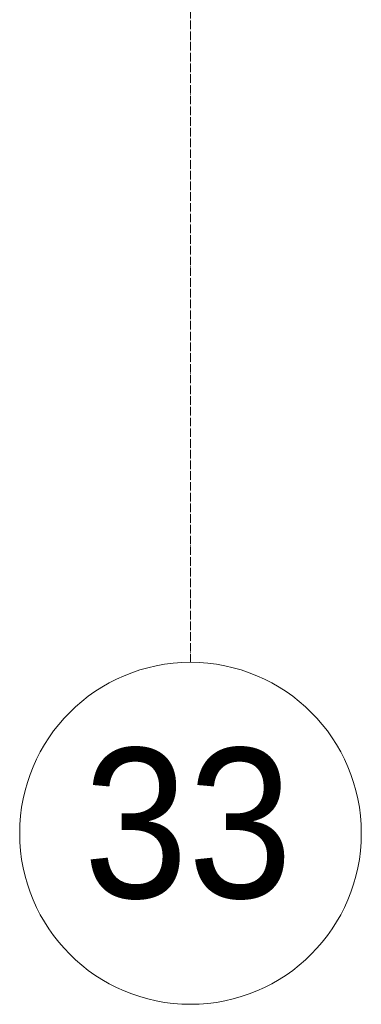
# Model space of a CAD drawing. Header units: millimetres. Extents: x 110168 to 197584, y 7718 to 235556.
# Tile 23 of 42: x 129150 to 129950, y 11226 to 13529. Entities that reach past the tile are written whole.
import ezdxf

# ---------------------------------------------------------------- set-up
doc = ezdxf.new("R2010")
doc.units = ezdxf.units.MM
doc.linetypes.add('Линия сетки', pattern=[25, 20, -2.5, 0, -2.5])
doc.layers.add('Оси', color=7, linetype='Continuous', lineweight=9)
doc.styles.add('Arial_1', font='arial.ttf', dxfattribs={"width": 0.9, "height": 350})

# ---------------------------------------------------------------- blocks, each defined once
blk = doc.blocks.new('Ось сетки - Круг_Ø8 мм-6577-МКСС_К4_L26_87_900_')
at = {"layer": 'Оси', "lineweight": 20}
for start, end in [(360, 180), (180, 360)]:
    blk.add_arc((0, 0), 4, start, end, dxfattribs=at)

msp = doc.modelspace()

# ---------------------------------------------------------------- linework, layer by layer
at = {"layer": 'Оси', "linetype": 'Линия сетки'}
msp.add_line((129550, 12025.7), (129550, 33100), dxfattribs=at)

# ---------------------------------------------------------------- block references
at = {"layer": 'Оси', "lineweight": 20, "xscale": 99.99999999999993, "yscale": 99.99999999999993, "zscale": 99.99999999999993}
msp.add_blockref('Ось сетки - Круг_Ø8 мм-6577-МКСС_К4_L26_87_900_', (129550, 11625.7), dxfattribs=at)

# ---------------------------------------------------------------- texts
at = {"layer": 'Оси', "insert": (129299.4, 11824.7), "char_height": 350, "width": 606.076, "attachment_point": 1, "style": 'Arial_1'}
msp.add_mtext('33', dxfattribs=at)

doc.saveas('drawing.dxf')
